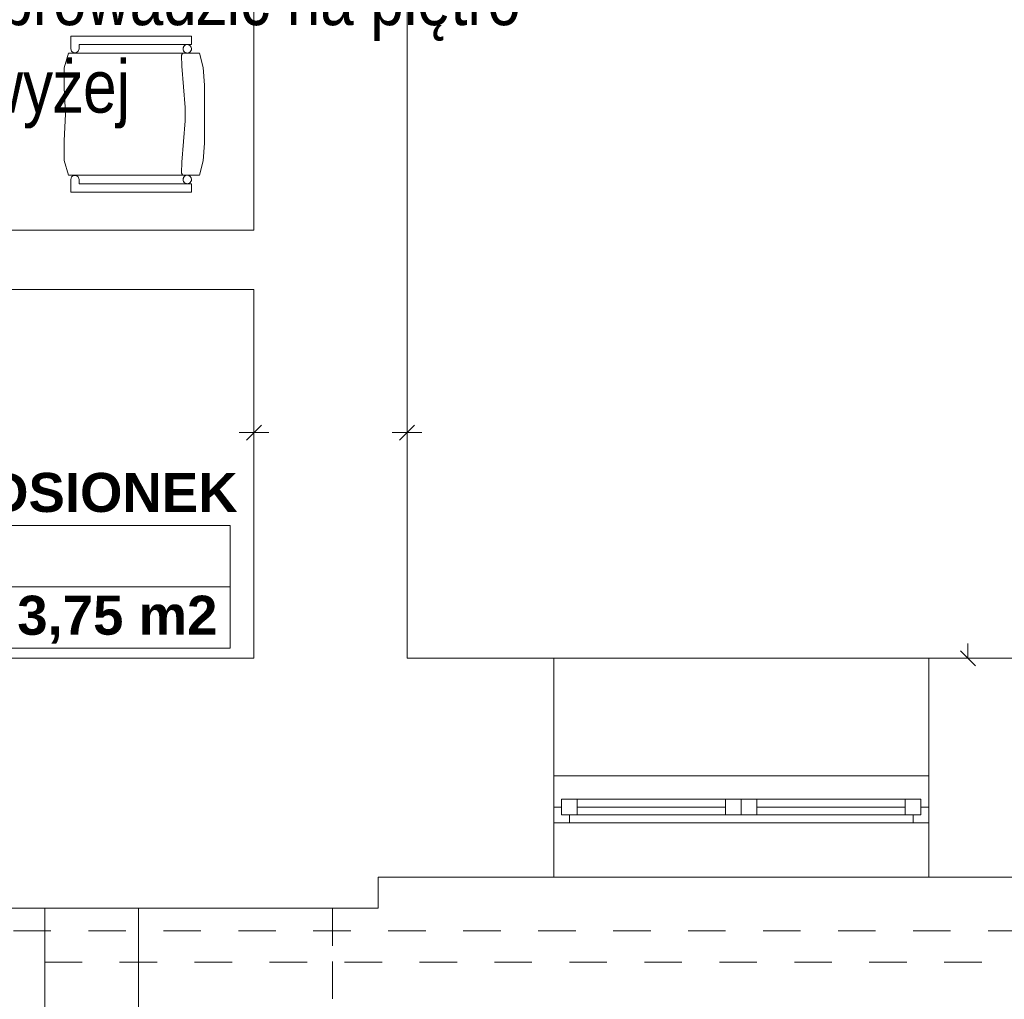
# Model space of a CAD drawing. Header units: millimetres. Extents: x 204754 to 499005, y -178579 to -103222.
# Tile 22 of 178: x 224067 to 227219, y -139811 to -136676. Entities that reach past the tile are written whole.
import ezdxf
from ezdxf import colors
from ezdxf.entities.mleader import LeaderData, LeaderLine
from ezdxf.enums import TextEntityAlignment as Align
from ezdxf.math import Vec2, Vec3

# ---------------------------------------------------------------- set-up
doc = ezdxf.new("R2010")
doc.units = ezdxf.units.MM
doc.header["$MEASUREMENT"] = 0
doc.linetypes.add('Krawędzie ukryte', pattern=[170, 120, -50])
doc.linetypes.add('Przerywana', pattern=[240, 120, -120])
doc.layers.get('0').update_dxf_attribs({"color": 252, "lineweight": 5})
for name, color, linetype, lineweight in [('IS_opisy', 7, 'Continuous', 35), ('Nowe_! NAZWY POM', 252, 'Continuous', 5), ('Nowe_! NAZWY POM_Nr_pióra__19', 252, 'Continuous', 5), ('Nowe_220-A Ściany_Nr_pióra__112', 252, 'Continuous', 5), ('Nowe_320-W Umeblowanie_Nr_pióra__4', 252, 'Continuous', 5), ('Nowe_Metryczki pomieszczeń ARCHICADa_Nr_pióra__13', 252, 'Continuous', 5), ('Nowe_Nowe_220(1)-A Ściany zewnętrzne_Nr_pióra__103', 252, 'Continuous', 5), ('Nowe_Nowe_220(1)-A Ściany zewnętrzne_Nr_pióra__23', 252, 'Continuous', 5), ('Nowe_Nowe_220(1)-A Ściany zewnętrzne_Nr_pióra__57', 252, 'Continuous', 5), ('Nowe_Nowe_220(1)-A Ściany zewnętrzne_Nr_pióra__64', 252, 'Continuous', 5), ('Nowe_Okna ARCHICADa_Nr_pióra__112', 252, 'Continuous', 5), ('Nowe_Okna ARCHICADa_Nr_pióra__23', 252, 'Continuous', 5), ('Nowe_Okna ARCHICADa_Nr_pióra__3', 252, 'Continuous', 5)]:
    doc.layers.add(name, color=color, linetype=linetype, lineweight=lineweight)
doc.styles.add('GENERATED_STYLE_2', font='arialbd.ttf')
doc.styles.add('Opisowy', font='arial.ttf')

# ---------------------------------------------------------------- blocks, each defined once
blk = doc.blocks.new('PRZEDSIONEK_0.1_38', base_point=(224122.3, -138392.3))
at = {"layer": 'Nowe_Metryczki pomieszczeń ARCHICADa_Nr_pióra__13', "color": 7, "linetype": 'Continuous', "lineweight": 13}
for p, q in [((223503.4, -138294.1), (223503.4, -138686.9)), ((223503.4, -138294.1), (224741.2, -138294.1)), ((224741.2, -138294.1), (224741.2, -138686.9)), ((223503.4, -138490.5), (224741.2, -138490.5)), ((223503.4, -138686.9), (224741.2, -138686.9))]:
    blk.add_line(p, q, dxfattribs=at)
at = {"layer": 'Nowe_Metryczki pomieszczeń ARCHICADa_Nr_pióra__13', "color": 7, "lineweight": 13, "style": 'GENERATED_STYLE_2'}
for tag, p in [('ROOM_NAME', (223503.4, -138126.2)), ('ROOM_NUMBER', (223603.4, -138322.6)), ('ROOM_CALC_AREA', (223603.4, -138519.1))]:
    blk.add_attdef(tag, text='', height=125, dxfattribs=at).set_placement(p, align=Align.TOP_LEFT)
blk = doc.blocks.new('podkład 20251118')
at = {"color": 252, "linetype": 'Continuous', "lineweight": 5}
for p, q in [((224817, -137997.2), (224769.5, -137997.2)), ((224793.2, -138021), (224840.7, -137973.5)), ((224840.7, -137973.5), (224793.2, -138021)), ((224817, -137997.2), (224864.5, -137997.2)), ((225307, -137997.2), (225259.5, -137997.2)), ((225283.2, -138021), (225330.7, -137973.5)), ((225330.7, -137973.5), (225283.2, -138021)), ((225307, -137997.2), (225354.5, -137997.2)), ((227079.2, -138695.8), (227126.7, -138743.3)), ((227102.9, -138719.5), (227102.9, -138672))]:
    blk.add_line(p, q, dxfattribs=at)
at = {"layer": 'Nowe_! NAZWY POM_Nr_pióra__19', "color": 252, "linetype": 'Continuous', "lineweight": 5}
for p, q in [((225307, -134634.5), (225307, -137219.5)), ((224817, -137349.5), (224817, -135429.5)), ((225307, -137219.5), (225307, -138719.5)), ((221637.3, -137349.5), (224817, -137349.5)), ((224817, -137539.5), (221637, -137539.5)), ((224817, -138719.5), (224817, -137539.5)), ((221637, -138719.5), (224817, -138719.5)), ((225307, -138719.5), (227776.2, -138719.5))]:
    blk.add_line(p, q, dxfattribs=at)
at = {"layer": 'Nowe_220-A Ściany_Nr_pióra__112', "color": 252, "linetype": 'Continuous', "lineweight": 5}
for p, q in [((225777, -139095.8), (225777, -139195.8)), ((226977, -139095.8), (226977, -139195.8)), ((225777, -139195.8), (225777, -139245.8)), ((226977, -139195.8), (226977, -139245.8))]:
    blk.add_line(p, q, dxfattribs=at)
at = {"layer": 'Nowe_320-W Umeblowanie_Nr_pióra__4', "color": 252, "linetype": 'Continuous', "lineweight": 5}
for p, q in [((224230.6, -136768.9), (224230.6, -136728)), ((224230.6, -136728), (224617, -136728)), ((224230.6, -136768.9), (224230.6, -136728)), ((224230.6, -136728), (224617, -136728)), ((224617, -136728), (224617, -136755.3)), ((224617, -136728), (224617, -136755.3)), ((224232.7, -136776.9), (224230.6, -136768.9)), ((224232.7, -136776.9), (224230.6, -136768.9)), ((224257.2, -136768.9), (224254.6, -136776.9)), ((224257.2, -136768.9), (224254.6, -136776.9)), ((224257.2, -136755.3), (224257.2, -136768.9)), ((224617, -136755.3), (224257.2, -136755.3)), ((224257.2, -136755.3), (224257.2, -136768.9)), ((224617, -136755.3), (224257.2, -136755.3)), ((224590, -136768.9), (224590.2, -136766.6)), ((224590.2, -136771.3), (224590, -136768.9)), ((224590.2, -136766.6), (224590.8, -136764.3)), ((224590.8, -136773.6), (224590.2, -136771.3)), ((224590.8, -136764.3), (224591.8, -136762.1)), ((224591.8, -136762.1), (224593.2, -136760.2)), ((224593.2, -136760.2), (224594.8, -136758.5)), ((224594.8, -136758.5), (224596.8, -136757.1)), ((224596.8, -136757.1), (224598.9, -136756.1)), ((224598.9, -136756.1), (224601.2, -136755.5)), ((224601.2, -136755.5), (224603.5, -136755.3)), ((224603.5, -136755.3), (224605.9, -136755.5)), ((224605.9, -136755.5), (224608.1, -136756.1)), ((224608.1, -136756.1), (224610.3, -136757.1)), ((224610.3, -136757.1), (224612.2, -136758.5)), ((224612.2, -136758.5), (224613.8, -136760.2)), ((224613.8, -136760.2), (224615.2, -136762.1)), ((224615.2, -136762.1), (224616.2, -136764.3)), ((224616.2, -136764.3), (224616.8, -136766.6)), ((224616.8, -136771.3), (224616.2, -136773.6)), ((224616.8, -136766.6), (224617, -136768.9)), ((224617, -136768.9), (224616.8, -136771.3)), ((224209.8, -136829.8), (224223.5, -136782.6)), ((224209.8, -136829.8), (224223.5, -136782.6)), ((224223.5, -136782.6), (224642.7, -136782.6)), ((224223.5, -136782.6), (224642.7, -136782.6)), ((224239.5, -136781.9), (224232.7, -136776.9)), ((224239.5, -136781.9), (224232.7, -136776.9)), ((224247.8, -136781.9), (224239.5, -136781.9)), ((224247.8, -136781.9), (224239.5, -136781.9)), ((224254.6, -136776.9), (224247.8, -136781.9)), ((224254.6, -136776.9), (224247.8, -136781.9)), ((224585.7, -136787.9), (224585.5, -136789.2)), ((224585.5, -136789.2), (224585.5, -136789.8)), ((224585.5, -136789.8), (224586.4, -136824.4)), ((224586.2, -136786.7), (224585.7, -136787.9)), ((224586.8, -136785.6), (224586.2, -136786.7)), ((224587.6, -136784.7), (224586.8, -136785.6)), ((224588.6, -136783.8), (224587.6, -136784.7)), ((224589.7, -136783.2), (224588.6, -136783.8)), ((224591.8, -136775.7), (224590.8, -136773.6)), ((224593.2, -136777.7), (224591.8, -136775.7)), ((224594.8, -136779.4), (224593.2, -136777.7)), ((224596.8, -136780.7), (224594.8, -136779.4)), ((224598.9, -136781.7), (224596.8, -136780.7)), ((224601.2, -136782.3), (224598.9, -136781.7)), ((224603.5, -136782.6), (224601.2, -136782.3)), ((224605.9, -136782.3), (224603.5, -136782.6)), ((224608.1, -136781.7), (224605.9, -136782.3)), ((224610.3, -136780.7), (224608.1, -136781.7)), ((224612.2, -136779.4), (224610.3, -136780.7)), ((224613.8, -136777.7), (224612.2, -136779.4)), ((224615.2, -136775.7), (224613.8, -136777.7)), ((224616.2, -136773.6), (224615.2, -136775.7)), ((224642.7, -136782.6), (224654.1, -136828.3)), ((224642.7, -136782.6), (224654.1, -136828.3)), ((224209.5, -136893.5), (224209.8, -136829.8)), ((224209.5, -136893.5), (224209.8, -136829.8)), ((224586.4, -136824.4), (224596.3, -136956.6)), ((224654.1, -136828.3), (224658.6, -136885.3)), ((224654.1, -136828.3), (224658.6, -136885.3)), ((224213.3, -136978), (224209.5, -136893.5)), ((224213.3, -136978), (224209.5, -136893.5)), ((224658.6, -136885.3), (224658.6, -136978)), ((224658.6, -136885.3), (224658.6, -136978)), ((224596.3, -136956.6), (224596.3, -136999.4)), ((224209.5, -137062.5), (224213.3, -136978)), ((224209.5, -137062.5), (224213.3, -136978)), ((224658.6, -136978), (224658.6, -137070.8)), ((224658.6, -136978), (224658.6, -137070.8)), ((224596.3, -136999.4), (224586.4, -137131.6)), ((224209.8, -137126.3), (224209.5, -137062.5)), ((224209.8, -137126.3), (224209.5, -137062.5)), ((224658.6, -137070.8), (224654.1, -137127.7)), ((224658.6, -137070.8), (224654.1, -137127.7)), ((224223.5, -137173.5), (224209.8, -137126.3)), ((224223.5, -137173.5), (224209.8, -137126.3)), ((224586.4, -137131.6), (224585.5, -137166.2)), ((224654.1, -137127.7), (224642.7, -137173.5)), ((224654.1, -137127.7), (224642.7, -137173.5)), ((224642.7, -137173.5), (224223.5, -137173.5)), ((224642.7, -137173.5), (224223.5, -137173.5)), ((224230.6, -137187.1), (224232.7, -137179.1)), ((224230.6, -137187.1), (224232.7, -137179.1)), ((224232.7, -137179.1), (224239.5, -137174.1)), ((224232.7, -137179.1), (224239.5, -137174.1)), ((224239.5, -137174.1), (224247.8, -137174.1)), ((224239.5, -137174.1), (224247.8, -137174.1)), ((224247.8, -137174.1), (224254.6, -137179.1)), ((224247.8, -137174.1), (224254.6, -137179.1)), ((224254.6, -137179.1), (224257.2, -137187.1)), ((224254.6, -137179.1), (224257.2, -137187.1)), ((224585.5, -137166.2), (224585.5, -137166.8)), ((224585.5, -137166.8), (224585.7, -137168.1)), ((224585.7, -137168.1), (224586.2, -137169.3)), ((224586.2, -137169.3), (224586.8, -137170.4)), ((224586.8, -137170.4), (224587.6, -137171.4)), ((224587.6, -137171.4), (224588.6, -137172.2)), ((224588.6, -137172.2), (224589.7, -137172.8)), ((224589.7, -137172.8), (224590.8, -137173.2)), ((224590.2, -137184.7), (224590.8, -137182.4)), ((224590.8, -137173.2), (224592.1, -137173.5)), ((224590.8, -137182.4), (224591.8, -137180.3)), ((224591.8, -137180.3), (224593.2, -137178.3)), ((224593.2, -137178.3), (224594.8, -137176.7)), ((224594.8, -137176.7), (224596.8, -137175.3)), ((224596.8, -137175.3), (224598.9, -137174.3)), ((224598.9, -137174.3), (224601.2, -137173.7)), ((224601.2, -137173.7), (224603.5, -137173.5)), ((224603.5, -137173.5), (224605.9, -137173.7)), ((224605.9, -137173.7), (224608.1, -137174.3)), ((224608.1, -137174.3), (224610.3, -137175.3)), ((224610.3, -137175.3), (224612.2, -137176.7)), ((224612.2, -137176.7), (224613.8, -137178.3)), ((224613.8, -137178.3), (224615.2, -137180.3)), ((224615.2, -137180.3), (224616.2, -137182.4)), ((224616.2, -137182.4), (224616.8, -137184.7)), ((224230.6, -137228), (224230.6, -137187.1)), ((224230.6, -137228), (224230.6, -137187.1)), ((224257.2, -137187.1), (224257.2, -137200.7)), ((224257.2, -137187.1), (224257.2, -137200.7)), ((224257.2, -137200.7), (224617, -137200.7)), ((224257.2, -137200.7), (224617, -137200.7)), ((224590, -137187.1), (224590.2, -137184.7)), ((224590.2, -137189.5), (224590, -137187.1)), ((224590.8, -137191.8), (224590.2, -137189.5)), ((224591.8, -137193.9), (224590.8, -137191.8)), ((224593.2, -137195.9), (224591.8, -137193.9)), ((224594.8, -137197.5), (224593.2, -137195.9)), ((224596.8, -137198.9), (224594.8, -137197.5)), ((224598.9, -137199.9), (224596.8, -137198.9)), ((224601.2, -137200.5), (224598.9, -137199.9)), ((224603.5, -137200.7), (224601.2, -137200.5)), ((224605.9, -137200.5), (224603.5, -137200.7)), ((224608.1, -137199.9), (224605.9, -137200.5)), ((224610.3, -137198.9), (224608.1, -137199.9)), ((224612.2, -137197.5), (224610.3, -137198.9)), ((224613.8, -137195.9), (224612.2, -137197.5)), ((224615.2, -137193.9), (224613.8, -137195.9)), ((224616.2, -137191.8), (224615.2, -137193.9)), ((224616.8, -137189.5), (224616.2, -137191.8)), ((224616.8, -137184.7), (224617, -137187.1)), ((224617, -137187.1), (224616.8, -137189.5)), ((224617, -137200.7), (224617, -137228)), ((224617, -137200.7), (224617, -137228)), ((224617, -137228), (224230.6, -137228)), ((224617, -137228), (224230.6, -137228))]:
    blk.add_line(p, q, dxfattribs=at)
at = {"layer": 'Nowe_320-W Umeblowanie_Nr_pióra__4', "color": 252, "linetype": 'Continuous', "lineweight": 5, "extrusion": (0, 0, -1)}
for centre, start_param, end_param in [((224603.5, -136768.9), -1.570796, 1.570796), ((224603.5, -136768.9), 1.570796, 4.712389), ((224603.5, -137187.1), -1.570796, 1.570796), ((224603.5, -137187.1), 1.570796, 4.712389)]:
    blk.add_ellipse(centre, major_axis=(0, 13.6), ratio=0.989604, start_param=start_param, end_param=end_param, dxfattribs=at)
at = {"layer": 'Nowe_Nowe_220(1)-A Ściany zewnętrzne_Nr_pióra__103', "color": 252, "linetype": 'Przerywana', "lineweight": 5}
for p, q in [((234007, -139592.2), (212537, -139592.2)), ((234107, -139692.2), (212437, -139692.2))]:
    blk.add_line(p, q, dxfattribs=at)
at = {"layer": 'Nowe_Nowe_220(1)-A Ściany zewnętrzne_Nr_pióra__23', "color": 252, "linetype": 'Continuous', "lineweight": 5}
blk.add_line((224307, -139519.5), (222507, -139519.5), dxfattribs=at)
blk.add_line((224307, -139519.5), (222507, -139519.5), dxfattribs=at)
at = {"layer": 'Nowe_Nowe_220(1)-A Ściany zewnętrzne_Nr_pióra__57', "color": 252, "linetype": 'Continuous', "lineweight": 5}
for p, q in [((225307, -138719.5), (225307, -133449.5)), ((224817, -137349.5), (224817, -135369.5)), ((221637, -137349.5), (224817, -137349.5)), ((221637, -137539.5), (224817, -137539.5)), ((224817, -138719.5), (224817, -137539.5)), ((221637, -138719.5), (224817, -138719.5)), ((225307, -138719.5), (229917, -138719.5)), ((225777, -139419.5), (225777, -138719.5)), ((225777, -139419.5), (225777, -138719.5)), ((226977, -139419.5), (226977, -138719.5)), ((225214.3, -139419.5), (233137, -139419.5)), ((225214.3, -139519.5), (225214.3, -139419.5)), ((221071.3, -139519.5), (225214.3, -139519.5))]:
    blk.add_line(p, q, dxfattribs=at)
at = {"layer": 'Nowe_Nowe_220(1)-A Ściany zewnętrzne_Nr_pióra__64', "color": 252, "linetype": 'Continuous', "lineweight": 5}
for p, q in [((224147, -140469.5), (224147, -139519.5)), ((224447, -140769.5), (224447, -139519.5))]:
    blk.add_line(p, q, dxfattribs=at)
at = {"layer": 'Nowe_Nowe_220(1)-A Ściany zewnętrzne_Nr_pióra__64', "color": 252, "linetype": 'Krawędzie ukryte', "lineweight": 5}
blk.add_line((225068.5, -139519.5), (225068.5, -140568.8), dxfattribs=at)
at = {"layer": 'Nowe_Okna ARCHICADa_Nr_pióra__112', "color": 252, "linetype": 'Continuous', "lineweight": 5}
for p, q in [((225777, -139095.8), (225777, -139195.8)), ((226977, -139095.8), (226977, -139195.8)), ((225777, -139195.8), (225777, -139245.8)), ((225777, -139195.8), (225777, -139245.8)), ((226977, -139195.8), (226977, -139245.8)), ((226977, -139195.8), (226977, -139245.8))]:
    blk.add_line(p, q, dxfattribs=at)
at = {"layer": 'Nowe_Okna ARCHICADa_Nr_pióra__23', "color": 252, "linetype": 'Continuous', "lineweight": 5}
for p, q in [((225777, -139195.8), (225802, -139195.8)), ((225802, -139170.8), (225852, -139170.8)), ((225802, -139220.8), (225802, -139170.8)), ((225802, -139195.8), (225802, -139220.8)), ((225852, -139170.8), (225852, -139220.8)), ((225852, -139170.8), (226327, -139170.8)), ((225852, -139195.8), (226327, -139195.8)), ((226327, -139220.8), (226327, -139170.8)), ((226327, -139170.8), (226377, -139170.8)), ((226377, -139170.8), (226377, -139220.8)), ((226377, -139170.8), (226427, -139170.8)), ((226377, -139220.8), (226377, -139170.8)), ((226427, -139170.8), (226427, -139220.8)), ((226427, -139170.8), (226902, -139170.8)), ((226427, -139195.8), (226902, -139195.8)), ((226902, -139220.8), (226902, -139170.8)), ((226902, -139170.8), (226952, -139170.8)), ((226952, -139170.8), (226952, -139220.8)), ((226952, -139220.8), (226952, -139195.8)), ((226952, -139195.8), (226977, -139195.8)), ((225802, -139220.8), (225827, -139220.8)), ((225852, -139220.8), (225802, -139220.8)), ((225827, -139220.8), (225827, -139245.8)), ((226327, -139220.8), (225852, -139220.8)), ((226377, -139220.8), (226327, -139220.8)), ((226427, -139220.8), (226377, -139220.8)), ((226902, -139220.8), (226427, -139220.8)), ((226952, -139220.8), (226902, -139220.8)), ((226927, -139245.8), (226927, -139220.8)), ((226927, -139220.8), (226952, -139220.8)), ((225827, -139245.8), (225777, -139245.8)), ((226977, -139245.8), (226927, -139245.8))]:
    blk.add_line(p, q, dxfattribs=at)
at = {"layer": 'Nowe_Okna ARCHICADa_Nr_pióra__3', "color": 252, "linetype": 'Continuous', "lineweight": 5}
for p, q in [((225777, -139095.8), (226977, -139095.8)), ((225852, -139170.8), (226327, -139170.8)), ((226427, -139170.8), (226902, -139170.8)), ((225777, -139245.8), (226977, -139245.8)), ((226377, -139245.8), (225827, -139245.8)), ((226927, -139245.8), (226377, -139245.8))]:
    blk.add_line(p, q, dxfattribs=at)
at = {"layer": 'Nowe_! NAZWY POM', "color": 7, "linetype": 'Continuous', "lineweight": 13}
blk.add_blockref('PRZEDSIONEK_0.1_38', (224122.3, -138392.3), dxfattribs=at).add_auto_attribs({'ROOM_NAME': 'PRZEDSIONEK', 'ROOM_NUMBER': '0.1', 'ROOM_CALC_AREA': 'pow: 3,75 m2'})
blk = doc.blocks.new('_None')

msp = doc.modelspace()

# ---------------------------------------------------------------- block references
msp.add_blockref('podkład 20251118', (0, 0))

# ---------------------------------------------------------------- leaders
at = {"layer": 'IS_opisy', "lineweight": 25}
ml = msp.add_multileader_mtext('Standard', dxfattribs=at)
ml.set_content('{\\fArial Narrow|b0|i0|c238|p34;PION WODOCIĄGOWY \\PZW: 20 x 2,8\\PCW: 16 x 2,7\\PCYR: 16 x 2,7  Wyprowadzić na piętro powyżej}', color=256, style='Opisowy')
ml.set_leader_properties()
ml.set_arrow_properties(name='NONE')
ml.build(insert=Vec2(0, 0))
ml.multileader.update_dxf_attribs({"dogleg_length": 0.1, "arrow_head_size": 8.61})
ctx = ml.context
ctx.base_point, ctx.char_height, ctx.arrow_head_size, ctx.landing_gap_size, ctx.plane_origin = Vec3(223723.8, -135513.6), 168, 8.61, 0.861, Vec3(222899.1, -137744.3)
notes = []
notes.append((ctx, [(0, (1, 1, 0), (223450, -135513.6), (1, 0), 273.8, [(0, [(222514.2, -135316.4)], 256, [])])]))
ctx.mtext.insert, ctx.mtext.width, ctx.mtext.flow_direction = Vec3(223724.7, -135404.9), 2253.53, 5
for ctx, leaders in notes:
    for number, flags, end, landing, length, lines in leaders:
        leader = LeaderData()
        leader.index, (leader.has_last_leader_line, leader.has_dogleg_vector, leader.attachment_direction) = number, flags
        leader.last_leader_point, leader.dogleg_vector, leader.dogleg_length = Vec3(end), Vec3(landing), length
        for number, points, colour, breaks in lines:
            line = LeaderLine()
            line.index, line.vertices, line.color, line.breaks = number, Vec3.list(points), colors.encode_raw_color(colour), breaks
            leader.lines.append(line)
        ctx.leaders.append(leader)

doc.saveas('drawing.dxf')
